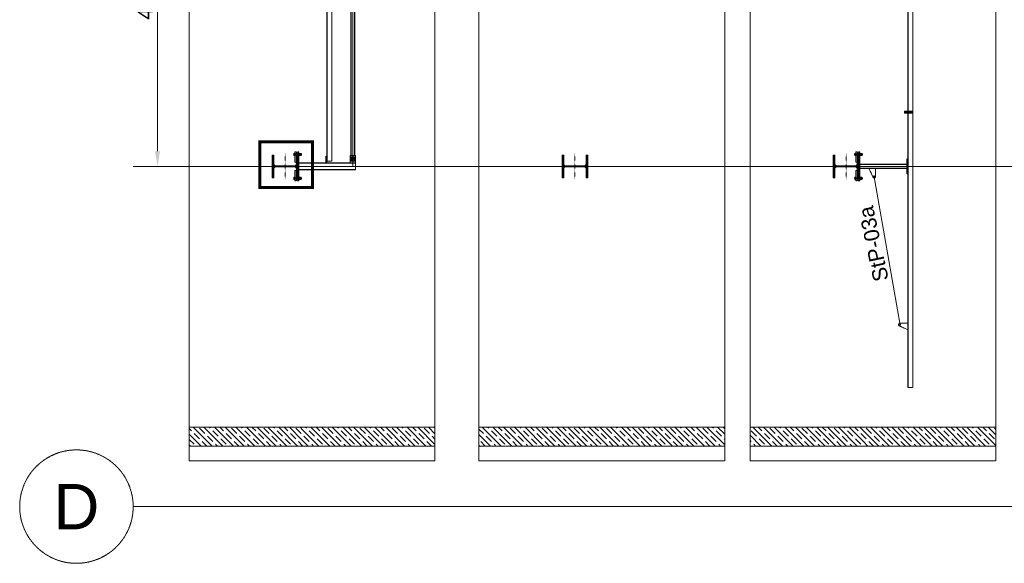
# Model space of a CAD drawing. Header units: millimetres. Extents: x -176817 to 571382, y -58489 to 156123.
# Tile 178 of 256: x 122963 to 135977, y -3417 to 3773. Entities that reach past the tile are written whole.
import ezdxf

# ---------------------------------------------------------------- set-up
doc = ezdxf.new("R2010")
doc.units = ezdxf.units.MM
doc.header["$LTSCALE"] = 0.2
for name, pattern in [('BORDER2', [0.875, 0.25, -0.125, 0.25, -0.125, 0, -0.125]), ('HIDDEN', [9.525, 6.35, -3.175]), ('PRZE', [0.8, 0.4, -0.2, 0, -0.2])]:
    doc.linetypes.add(name, pattern=pattern)
doc.layers.get('0').update_dxf_attribs({"lineweight": 13})
doc.layers.get('Defpoints').update_dxf_attribs({"lineweight": 13})
for name, color, linetype, lineweight in [('-AAA Podkład', 252, 'Continuous', 13), ('-AAA Wymiar', 1, 'Continuous', 18), ('C', 4, 'PRZE', 13), ('stezenia', 4, 'Continuous', 13)]:
    doc.layers.add(name, color=color, linetype=linetype, lineweight=lineweight)
doc.styles.get("Standard").update_dxf_attribs({"font": 'arial.ttf'})
doc.dimstyles.new('STANDARD-100', dxfattribs={"dimscale": 100, "dimtxt": 2, "dimasz": 2, "dimexe": 0, "dimexo": 0, "dimgap": 0.6, "dimtad": 1, "dimdec": 0, "dimzin": 12, "dimdsep": 46, "dimtxsty": 'Standard', "dimcen": 1, "dimclrd": 256, "dimclre": 256, "dimclrt": 2, "dimadec": 0, "dimazin": 0, "dimtfac": 1, "dimtdec": 0, "dimtmove": 0, "dimatfit": 3, "dimfxl": 0, "dimtolj": 1, "dimtzin": 0, "dimarcsym": 0})
pattern_1 = [(315, (-14915.02, 38709.64), (70.71068, 70.71068), []), (315, (-14915.02, 38639.14), (70.71068, 70.71068), [100, -50])]
pattern_2 = [(315, (-16749.53, 38709.64), (70.71068, 70.71068), []), (315, (-16749.53, 38639.14), (70.71068, 70.71068), [100, -50])]
pattern_3 = [(315, (-18831, 38709.64), (70.71068, 70.71068), []), (315, (-18831, 38639.14), (70.71068, 70.71068), [100, -50])]

# ---------------------------------------------------------------- blocks, each defined once
blk = doc.blocks.new('*D867')
at = {"layer": '-AAA Podkład', "linetype": 'HIDDEN', "lineweight": -2, "ltscale": 5, "transparency": 16777216}
for p, q in [((-14187, -11350), (-14276, -11350)), ((-14276, -15650), (-14276, -11550)), ((-14187, -15850), (-14276, -15850))]:
    blk.add_line(p, q, dxfattribs=at)
at = {"layer": '-AAA Podkład', "linetype": 'HIDDEN', "ltscale": 5, "transparency": 16777216}
for points in [[(-14309, -11550), (-14243, -11550), (-14276, -11350)], [(-14309, -15650), (-14243, -15650), (-14276, -15850)]]:
    blk.add_solid(points, dxfattribs=at)
at = {"layer": 'Defpoints', "color": 0, "linetype": 'HIDDEN', "ltscale": 5, "transparency": 16777216}
for p in [(-14276, -11350), (-14187, -11350), (-14187, -15850)]:
    blk.add_point(p, dxfattribs=at)
at = {"layer": '-AAA Podkład', "color": 2, "linetype": 'HIDDEN', "ltscale": 5, "transparency": 16777216, "insert": (-14438, -13600), "char_height": 200, "attachment_point": 5, "rotation": 90}
blk.add_mtext('\\A1;4500', dxfattribs=at)
blk = doc.blocks.new('*X49')
at = {"color": 0}
for p, q in [((558, 1769), (573, 1784)), ((558, 1778), (564, 1784)), ((560, 1762), (582, 1784)), ((569, 1762), (591, 1784)), ((578, 1762), (600, 1784)), ((587, 1762), (608, 1784)), ((596, 1762), (617, 1784)), ((605, 1762), (626, 1784)), ((613, 1762), (635, 1784)), ((622, 1762), (644, 1784)), ((631, 1762), (653, 1784)), ((640, 1762), (661, 1784)), ((649, 1762), (670, 1784)), ((658, 1762), (679, 1784)), ((666, 1762), (688, 1784)), ((675, 1762), (697, 1784)), ((683, 1761), (706, 1784)), ((689, 1759), (715, 1784)), ((694, 1755), (723, 1784)), ((698, 1750), (732, 1784)), ((701, 1744), (741, 1784)), ((702, 1736), (750, 1784)), ((702, 1727), (714, 1740)), ((702, 1718), (714, 1730)), ((702, 1710), (714, 1722)), ((702, 1701), (714, 1713)), ((702, 1692), (714, 1704)), ((702, 1683), (714, 1695)), ((737, 1762), (759, 1784)), ((746, 1762), (768, 1784)), ((755, 1762), (776, 1784)), ((764, 1762), (785, 1784)), ((773, 1762), (794, 1784)), ((781, 1762), (803, 1784)), ((790, 1762), (812, 1784)), ((799, 1762), (821, 1784)), ((808, 1762), (829, 1784)), ((817, 1762), (838, 1784)), ((826, 1762), (847, 1784)), ((834, 1762), (856, 1784)), ((843, 1762), (858, 1777)), ((852, 1762), (858, 1768)), ((702, 1674), (714, 1686)), ((702, 1665), (714, 1677)), ((702, 1657), (714, 1669)), ((702, 1648), (714, 1660)), ((702, 1639), (714, 1651)), ((702, 1630), (714, 1642)), ((702, 1621), (714, 1633)), ((702, 1612), (714, 1624)), ((702, 1604), (714, 1616)), ((702, 1595), (714, 1607)), ((702, 1586), (714, 1598)), ((702, 1577), (714, 1589)), ((702, 1568), (714, 1580)), ((702, 1559), (714, 1571)), ((702, 1551), (714, 1563)), ((558, 1460), (564, 1466)), ((558, 1451), (573, 1466)), ((560, 1444), (582, 1466)), ((569, 1444), (590, 1466)), ((578, 1444), (599, 1466)), ((587, 1444), (608, 1466)), ((595, 1444), (617, 1466)), ((604, 1444), (626, 1466)), ((613, 1444), (635, 1466)), ((622, 1444), (643, 1466)), ((631, 1444), (652, 1466)), ((640, 1444), (661, 1466)), ((649, 1444), (670, 1466)), ((657, 1444), (679, 1466)), ((666, 1444), (714, 1492)), ((675, 1444), (715, 1484)), ((684, 1444), (718, 1478)), ((693, 1444), (722, 1473)), ((702, 1542), (714, 1554)), ((702, 1533), (714, 1545)), ((702, 1524), (714, 1536)), ((702, 1515), (714, 1527)), ((702, 1506), (714, 1518)), ((702, 1497), (714, 1509)), ((702, 1488), (714, 1501)), ((702, 1444), (727, 1469)), ((710, 1444), (733, 1467)), ((719, 1444), (741, 1466)), ((728, 1444), (750, 1466)), ((737, 1444), (758, 1466)), ((746, 1444), (767, 1466)), ((755, 1444), (776, 1466)), ((763, 1444), (785, 1466)), ((772, 1444), (794, 1466)), ((781, 1444), (803, 1466)), ((790, 1444), (811, 1466)), ((799, 1444), (820, 1466)), ((808, 1444), (829, 1466)), ((816, 1444), (838, 1466)), ((825, 1444), (847, 1466)), ((834, 1444), (856, 1466)), ((843, 1444), (858, 1459)), ((852, 1444), (858, 1450))]:
    blk.add_line(p, q, dxfattribs=at)
blk = doc.blocks.new('heb340')
at = {"color": 1, "linetype": 'Continuous'}
blk.add_lwpolyline([(-150, -170), (150, -170), (150, -148.5), (33, -148.5, -0.4142136), (6, -121.5), (6, 121.5, -0.4142136), (33, 148.5), (150, 148.5), (150, 170), (-150, 170), (-150, 148.5), (-33, 148.5, -0.4142136), (-6, 121.5), (-6, -121.5, -0.4142136), (-33, -148.5), (-150, -148.5)], format="xyb", close=True, dxfattribs=at)
at = {"layer": 'C'}
for points in [[(0, -213), (0, 213)], [(-171.5, 0), (171.5, 0)]]:
    blk.add_lwpolyline(points, dxfattribs=at)
at = {"color": 4, "linetype": 'Continuous'}
blk.add_blockref('*X49', (-708, -1614), dxfattribs=at)
blk = doc.blocks.new('połaczenie montażowe')
at = {"color": 7, "linetype": 'BORDER2'}
for p, q in [((-63, 158), (50, 158)), ((-63, -158), (50, -158))]:
    blk.add_line(p, q, dxfattribs=at)
at = {"color": 4}
for p, q in [((-54, 172), (-45, 172)), ((-54, 169), (-54, 146)), ((-54, 165), (-45, 165)), ((-54, 144), (-45, 144)), ((-54, 151), (-45, 151)), ((-45, 172), (-45, 144)), ((-45, 171), (-45, 171)), ((-45, 145), (-45, 145)), ((-45, 171), (-45, 145)), ((-42, 166), (12, 166)), ((-42, 150), (12, 150)), ((-4, 166), (-4, 150)), ((-4, 164), (12, 164)), ((-4, 152), (12, 152)), ((28, 166), (46, 166)), ((28, 164), (46, 164)), ((28, 152), (46, 152)), ((28, 150), (46, 150)), ((46, 166), (46, 150)), ((-54, -144), (-45, -144)), ((-54, -169), (-54, -146)), ((-54, -165), (-45, -165)), ((-54, -172), (-45, -172)), ((-54, -151), (-45, -151)), ((-45, -172), (-45, -144)), ((-45, -145), (-45, -145)), ((-45, -171), (-45, -171)), ((-45, -171), (-45, -145)), ((-42, -150), (12, -150)), ((-42, -166), (12, -166)), ((-4, -166), (-4, -150)), ((-4, -152), (12, -152)), ((-4, -164), (12, -164)), ((28, -150), (46, -150)), ((28, -152), (46, -152)), ((28, -164), (46, -164)), ((28, -166), (46, -166)), ((46, -166), (46, -150))]:
    blk.add_line(p, q, dxfattribs=at)
at = {"color": 7}
for p, q in [((-45, 172), (-44, 173)), ((-45, 172), (-45, 144)), ((-44, 173), (-42, 173)), ((-45, 144), (-44, 143)), ((-44, 143), (-42, 143)), ((-42, 173), (-42, 143)), ((12, 173), (15, 173)), ((12, 172), (12, 173)), ((12, 172), (12, 144)), ((12, 144), (12, 143)), ((12, 143), (15, 143)), ((15, 173), (15, 143)), ((15, 169), (15, 148)), ((15, 169), (15, 148)), ((28, 173), (28, 143)), ((28, 169), (28, 148)), ((28, 169), (28, 148)), ((-45, -172), (-45, -144)), ((-45, -172), (-44, -173)), ((-44, -143), (-42, -143)), ((-45, -144), (-44, -143)), ((-44, -173), (-42, -173)), ((-42, -173), (-42, -143)), ((12, -143), (15, -143)), ((12, -144), (12, -143)), ((12, -172), (12, -144)), ((12, -172), (12, -173)), ((12, -173), (15, -173)), ((15, -173), (15, -143)), ((15, -169), (15, -148)), ((15, -169), (15, -148)), ((28, -173), (28, -143)), ((28, -169), (28, -148)), ((28, -169), (28, -148))]:
    blk.add_line(p, q, dxfattribs=at)
at = {"color": 3}
for p, q in [((27, 172), (16, 172)), ((27, 165), (16, 165)), ((28, 151), (16, 151)), ((27, 144), (16, 144)), ((28, 169), (28, 148)), ((40, 172), (29, 172)), ((40, 165), (29, 165)), ((41, 151), (29, 151)), ((40, 144), (29, 144)), ((41, 169), (41, 148)), ((27, -144), (16, -144)), ((28, -151), (16, -151)), ((27, -165), (16, -165)), ((27, -172), (16, -172)), ((28, -169), (28, -148)), ((40, -144), (29, -144)), ((41, -151), (29, -151)), ((40, -165), (29, -165)), ((40, -172), (29, -172)), ((41, -169), (41, -148))]:
    blk.add_line(p, q, dxfattribs=at)
at = {"color": 4}
for centre, radius, start, end in [((-44, 168), 10.9, 156.9535, 174.7762), ((-49, 147), 5.24, 187.8423, 213.6182), ((-46, 169), 8.39, 182.384, 208.3594), ((-46, 161), 8.39, 151.6406, 177.616), ((-41, 156), 13.8, 181.783, 202.0553), ((-41, 146), 13.8, 157.9447, 178.217), ((-49, -147), 5.24, 146.3818, 172.1577), ((-44, -168), 10.9, 185.2238, 203.0465), ((-41, -146), 13.8, 181.783, 202.0553), ((-41, -156), 13.8, 157.9447, 178.217), ((-46, -161), 8.39, 182.384, 208.3594), ((-46, -169), 8.39, 151.6406, 177.616)]:
    blk.add_arc(centre, radius, start, end, dxfattribs=at)
at = {"color": 3}
for centre, radius, start, end in [((26, 168), 10.9, 156.9535, 174.7762), ((23, 169), 8.39, 182.384, 208.3594), ((20, 162), 5.05, 143.1698, 176.696), ((20, 154), 5.05, 183.304, 216.8302), ((20, 148), 5.05, 143.1698, 176.696), ((32, 150), 17.3, 184.1009, 198.2664), ((17, 168), 10.9, 5.2238, 23.0465), ((20, 169), 8.39, 331.6406, 357.616), ((23, 162), 5.05, 3.304, 36.8302), ((23, 154), 5.05, 323.1698, 356.696), ((23, 148), 5.05, 3.304, 36.8302), ((11, 150), 17.3, 341.7336, 355.8991), ((39, 168), 10.9, 156.9535, 174.7762), ((36, 169), 8.39, 182.384, 208.3594), ((33, 162), 5.05, 143.1698, 176.696), ((33, 154), 5.05, 183.304, 216.8302), ((33, 148), 5.05, 143.1698, 176.696), ((45, 150), 17.3, 184.1009, 198.2664), ((30, 168), 10.9, 5.2238, 23.0465), ((33, 169), 8.39, 331.6406, 357.616), ((36, 162), 5.05, 3.304, 36.8302), ((36, 154), 5.05, 323.1698, 356.696), ((36, 148), 5.05, 3.304, 36.8302), ((24, 150), 17.3, 341.7336, 355.8991), ((32, -150), 17.3, 161.7336, 175.8991), ((20, -148), 5.05, 183.304, 216.8302), ((20, -154), 5.05, 143.1698, 176.696), ((20, -162), 5.05, 183.304, 216.8302), ((23, -169), 8.39, 151.6406, 177.616), ((26, -168), 10.9, 185.2238, 203.0465), ((11, -150), 17.3, 4.1009, 18.2664), ((23, -148), 5.05, 323.1698, 356.696), ((23, -154), 5.05, 3.304, 36.8302), ((23, -162), 5.05, 323.1698, 356.696), ((20, -169), 8.39, 2.384, 28.3594), ((17, -168), 10.9, 336.9535, 354.7762), ((45, -150), 17.3, 161.7336, 175.8991), ((33, -148), 5.05, 183.304, 216.8302), ((33, -154), 5.05, 143.1698, 176.696), ((33, -162), 5.05, 183.304, 216.8302), ((36, -169), 8.39, 151.6406, 177.616), ((39, -168), 10.9, 185.2238, 203.0465), ((24, -150), 17.3, 4.1009, 18.2664), ((36, -148), 5.05, 323.1698, 356.696), ((36, -154), 5.05, 3.304, 36.8302), ((36, -162), 5.05, 323.1698, 356.696), ((33, -169), 8.39, 2.384, 28.3594), ((30, -168), 10.9, 336.9535, 354.7762)]:
    blk.add_arc(centre, radius, start, end, dxfattribs=at)
at = {"layer": 'stezenia', "color": 6}
for points in [[(-42, 190), (-22, 190), (-22, 55), (-42, 55)], [(12, 190), (0, 190), (0, -190), (12, -190)], [(-42, -190), (-22, -190), (-22, -55), (-42, -55)]]:
    blk.add_lwpolyline(points, close=True, dxfattribs=at)
at = {"layer": 'stezenia', "color": 3}
for centre in [(-11, 179), (-11, -179)]:
    blk.add_circle(centre, 10.8, dxfattribs=at)
blk = doc.blocks.new('Podkład rev.B')
at = {"layer": '-AAA Podkład', "linetype": 'HIDDEN', "ltscale": 5}
h = blk.add_hatch(dxfattribs=at)
h.set_pattern_fill('JIS_STN_1E', color=256, scale=100, angle=-90, style=0)
h.set_pattern_definition(pattern_1)
h.paths.add_polyline_path([(-13857.6, -19300), (-13857.6, -19550), (-12359.5, -19550), (-12359.5, -19300)])
h = blk.add_hatch(dxfattribs=at)
h.set_pattern_fill('JIS_STN_1E', color=256, scale=100, angle=-90, style=0)
h.set_pattern_definition(pattern_1)
h.paths.add_polyline_path([(-12359.5, -19550), (-12359.5, -19300), (-10609.5, -19300), (-10609.5, -19550)])
h = blk.add_hatch(dxfattribs=at)
h.set_pattern_fill('JIS_STN_1E', color=256, scale=100, angle=-90, style=0)
h.set_pattern_definition(pattern_2)
h.paths.add_polyline_path([(-10027.3, -19300), (-10027.3, -19550), (-8529.1, -19550), (-8529.1, -19300)])
h = blk.add_hatch(dxfattribs=at)
h.set_pattern_fill('JIS_STN_1E', color=256, scale=100, angle=-90, style=0)
h.set_pattern_definition(pattern_2)
h.paths.add_polyline_path([(-8529.1, -19550), (-8529.1, -19300), (-6779.2, -19300), (-6779.2, -19550)])
h = blk.add_hatch(dxfattribs=at)
h.set_pattern_fill('JIS_STN_1E', color=256, scale=100, angle=-90, style=0)
h.set_pattern_definition(pattern_3)
h.paths.add_polyline_path([(-6443.9, -19300), (-6443.9, -19550), (-4945.7, -19550), (-4945.7, -19300)])
h = blk.add_hatch(dxfattribs=at)
h.set_pattern_fill('JIS_STN_1E', color=256, scale=100, angle=-90, style=0)
h.set_pattern_definition(pattern_3)
h.paths.add_polyline_path([(-4945.7, -19550), (-4945.7, -19300), (-3195.8, -19300), (-3195.8, -19550)])
for p, q in [((-13857.6, 443.6, 0), (-13857.6, -19743.6, 0)), ((-10609.5, 443.6, 0), (-10609.5, -19743.6, 0)), ((-10027.3, 443.6, 0), (-10027.3, -19743.6, 0)), ((-6779.2, 443.6, 0), (-6779.2, -19743.6, 0)), ((-6443.9, 443.6, 0), (-6443.9, -19743.6, 0)), ((-3195.8, 443.6, 0), (-3195.8, -19743.6, 0)), ((-4360.7, -525, 0), (-4360.7, -18775, 0)), ((-4290.7, -18775, 0), (-4290.7, -525, 0)), ((-12040.2, -15779.5, 0), (-12040.2, -11420.5, 0)), ((-11970.2, -11420.5, 0), (-11970.2, -15779.5, 0)), ((-11694.7, -15850, 0), (-11694.7, -11350, 0)), ((-14598, -15850, 0), (37403.3, -15850, 0)), ((-12407.5, -15802, 0), (-11659.7, -15802, 0)), ((-12407.5, -15802, 0), (-11659.7, -15802, 0)), ((-12407.5, -15810, 0), (-11659.7, -15810, 0)), ((-12040.2, -15779.5, 0), (-11970.2, -15779.5, 0)), ((-11699.8, -15759.5, 0), (-11720.1, -15759.5, 0)), ((-11710, -15769.7, 0), (-11710, -15749.3, 0)), ((-11669.8, -15759.5, 0), (-11690.1, -15759.5, 0)), ((-11680, -15769.7, 0), (-11680, -15749.3, 0)), ((-11659.7, -15802, 0), (-11659.7, -15898, 0)), ((-11659.7, -15890, 0), (-12407.5, -15890, 0)), ((-11659.7, -15898, 0), (-12407.5, -15898, 0)), ((-4360.7, -18744, 0), (-4360.7, -18775, 0)), ((-4356.7, -18775, 0), (-4360.7, -18775, 0)), ((-4360.7, -18775, 0), (-4290.7, -18775, 0)), ((-4290.7, -18775, 0), (-4294.7, -18775, 0)), ((-13857.6, -19300, 0), (-10609.6, -19300, 0)), ((-10027.3, -19300, 0), (-6779.2, -19300, 0)), ((-6443.9, -19300, 0), (-3195.8, -19300, 0)), ((-13857.6, -19550, 0), (-10609.5, -19550, 0)), ((-10027.3, -19550, 0), (-6779.1, -19550, 0)), ((-6443.9, -19550, 0), (-3195.7, -19550, 0)), ((-13857.6, -19743.6, 0), (-10609.5, -19743.6, 0)), ((-10027.3, -19743.6, 0), (-6779.2, -19743.6, 0)), ((-6443.9, -19743.6, 0), (-3195.8, -19743.6, 0)), ((-14598, -20350, 0), (37403.3, -20350, 0)), ((-14598, -20350, 0), (37403.3, -20350, 0))]:
    blk.add_line(p, q, dxfattribs=at)
at = {"layer": '-AAA Podkład', "linetype": 'HIDDEN', "ltscale": 5, "elevation": 0}
for points in [[(-4353.7, -18775), (-4353.7, -525)], [(-12033.2, -11420.5), (-12033.2, -15779.5)], [(-11723.2, -11494), (-11723.2, -15706)], [(-11718.2, -11494), (-11718.2, -15706)], [(-11671.2, -15706), (-11671.2, -11494)], [(-11666.2, -15706), (-11666.2, -11494)], [(-4993.7, -15820), (-4372.7, -15820), (-4372.7, -15880), (-4993.7, -15880)], [(-4993.7, -15824), (-4372.7, -15824)], [(-4372.7, -15876), (-4993.7, -15876)], [(-4871.7, -15880), (-4815.7, -16000), (-4815.7, -16000), (-4795.7, -16000), (-4785.7, -15990), (-4785.7, -15880), (-4871.7, -15880)], [(-4360.7, -18011), (-4480.7, -17955), (-4480.7, -17955), (-4480.7, -17935), (-4470.7, -17925), (-4360.7, -17925), (-4360.7, -18011)]]:
    blk.add_lwpolyline(points, dxfattribs=at)
for points in [[(-4290.7, -15134), (-4290.7, -15122), (-4400.7, -15122), (-4400.7, -15134)], [(-4290.7, -15146), (-4290.7, -15134), (-4400.7, -15134), (-4400.7, -15146)], [(-12040.2, -15802), (-12040.2, -15717), (-12052.2, -15717), (-12052.2, -15802)], [(-11659.7, -15712), (-11659.7, -15706), (-11729.7, -15706), (-11729.7, -15712)], [(-11659.7, -15769.5), (-11659.7, -15712), (-11729.7, -15712), (-11729.7, -15769.5), (-11719.7, -15779.5), (-11669.7, -15779.5)], [(-11719.7, -15727), (-11729.7, -15737), (-11729.7, -15802), (-11659.7, -15802), (-11659.7, -15737), (-11669.7, -15727)], [(-4360.7, -15750), (-4360.7, -15950), (-4372.7, -15950), (-4372.7, -15750)]]:
    blk.add_lwpolyline(points, close=True, dxfattribs=at)
at = {"layer": '-AAA Podkład', "linetype": 'HIDDEN', "ltscale": 5, "const_width": 40, "elevation": 0}
blk.add_lwpolyline([(-12925.2, -15525.7), (-12228.7, -15525.7), (-12228.7, -16128.3), (-12925.2, -16128.3)], close=True, dxfattribs=at)
at = {"layer": '-AAA Podkład', "linetype": 'HIDDEN', "ltscale": 5, "elevation": 0}
for points in [[(-11716.5, -15747), (-11716.5, -15772, 1), (-11703.5, -15772), (-11703.5, -15747, 1)], [(-11686.5, -15747), (-11686.5, -15772, 1), (-11673.5, -15772), (-11673.5, -15747, 1)]]:
    blk.add_lwpolyline(points, format="xyb", close=True, dxfattribs=at)
at = {"layer": '-AAA Podkład', "linetype": 'HIDDEN', "ltscale": 5, "const_width": 12.9, "elevation": 0}
blk.add_lwpolyline([(-4805.7, -15980), (-4460.7, -17945)], dxfattribs=at)
at = {"layer": '-AAA Podkład', "linetype": 'HIDDEN', "ltscale": 5}
for centre, radius in [((-11710, -15759.5, 0), 6.5), ((-11680, -15759.5, 0), 6.5), ((-4805.7, -15980, 0), 6.5), ((-4460.7, -17945, 0), 6.5), ((-15348, -20350, 0), 750)]:
    blk.add_circle(centre, radius, dxfattribs=at)
at = {"layer": '-AAA Podkład', "linetype": 'HIDDEN', "ltscale": 5, "rotation": 270}
for p in [(-12589.5, -15850, 0), (-8759.1, -15850, 0), (-5175.7, -15850, 0)]:
    blk.add_blockref('heb340', p, dxfattribs=at)
at = {"layer": '-AAA Podkład', "linetype": 'HIDDEN', "ltscale": 5}
for p in [(-12419.5, -15850, 0), (-5005.7, -15850, 0)]:
    blk.add_blockref('połaczenie montażowe', p, dxfattribs=at)
at = {"layer": '-AAA Podkład', "linetype": 'HIDDEN', "ltscale": 5, "insert": (-4806.5, -17390.3, 0), "char_height": 200, "attachment_point": 1, "rotation": 102.00884}
blk.add_mtext('\\farial|b0|i0|c238|p0;\\C256;StP-03a', dxfattribs=at)
at = {"layer": '-AAA Podkład', "linetype": 'HIDDEN', "ltscale": 5, "insert": (-15348, -20350, 0), "char_height": 600, "attachment_point": 5}
blk.add_mtext('\\A1;D', dxfattribs=at)
at = {"layer": '-AAA Podkład', "linetype": 'HIDDEN', "ltscale": 5}
dim = blk.add_linear_dim(base=(-14275.9, -11350, 0), p1=(-14187, -15850, 0), p2=(-14187, -11350, 0), angle=90, dimstyle='STANDARD-100', dxfattribs=at)
dim.commit()
dim.dimension.update_dxf_attribs({"geometry": '*D867', "text_midpoint": (-14438, -13600, 0)})

msp = doc.modelspace()

# ---------------------------------------------------------------- block references
at = {"layer": '-AAA Wymiar'}
msp.add_blockref('Podkład rev.B', (139060.9118, 17683.4632, 0), dxfattribs=at)

doc.saveas('drawing.dxf')
